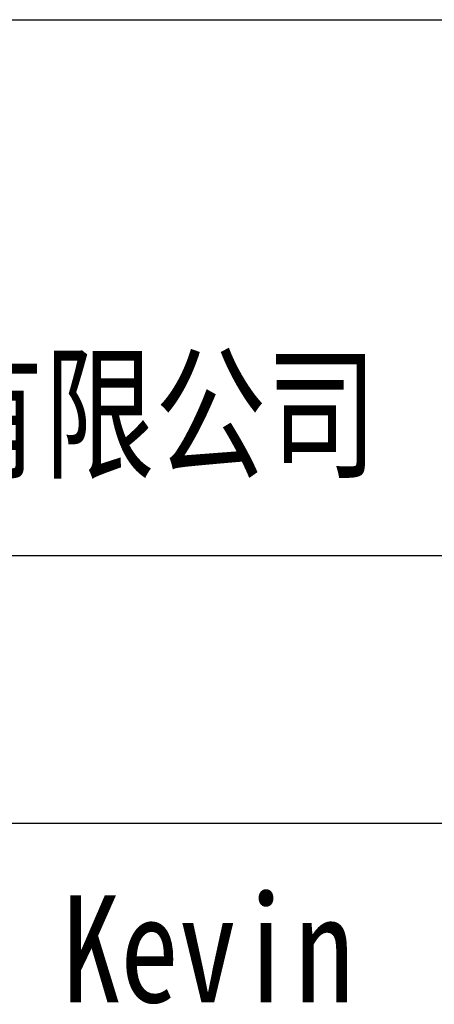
# Model space of a CAD drawing. Header units: millimetres. Extents: x 111 to 239, y 28 to 119.
# Tile 28 of 31: x 213.55 to 216.9, y 35.48 to 43.42. Entities that reach past the tile are written whole.
import ezdxf

# ---------------------------------------------------------------- set-up
doc = ezdxf.new("R2010")
doc.units = ezdxf.units.MM
doc.header["$LTSCALE"] = 16.335
doc.layers.add('04 文字', color=1, linetype='CONTINUOUS')
doc.layers.add('07 图框', color=15, linetype='CONTINUOUS')
doc.styles.add('ST1', font='txt', dxfattribs={"width": 0.8})

msp = doc.modelspace()

# ---------------------------------------------------------------- linework, layer by layer
at = {"layer": '07 图框'}
for p, q in [((197.9146, 43.4191), (236.7949, 43.4191)), ((197.9149, 43.4191), (236.7949, 43.4191)), ((197.9149, 39.0991), (236.7949, 39.0991)), ((207.4189, 36.9391), (224.6989, 36.9391))]:
    msp.add_line(p, q, dxfattribs=at)

# ---------------------------------------------------------------- texts
at = {"layer": '04 文字', "char_height": 0.864, "style": 'ST1'}
for s, insert, width, attachment_point in [('    上海移远通信技术股份有限公司  ', (216.4392, 39.7099), 17.651912, 9), ('Kevin', (213.8937, 36.3575), 5.188294, 1)]:
    msp.add_mtext(s, dxfattribs=dict(at, insert=insert, width=width, attachment_point=attachment_point))

doc.saveas('drawing.dxf')
